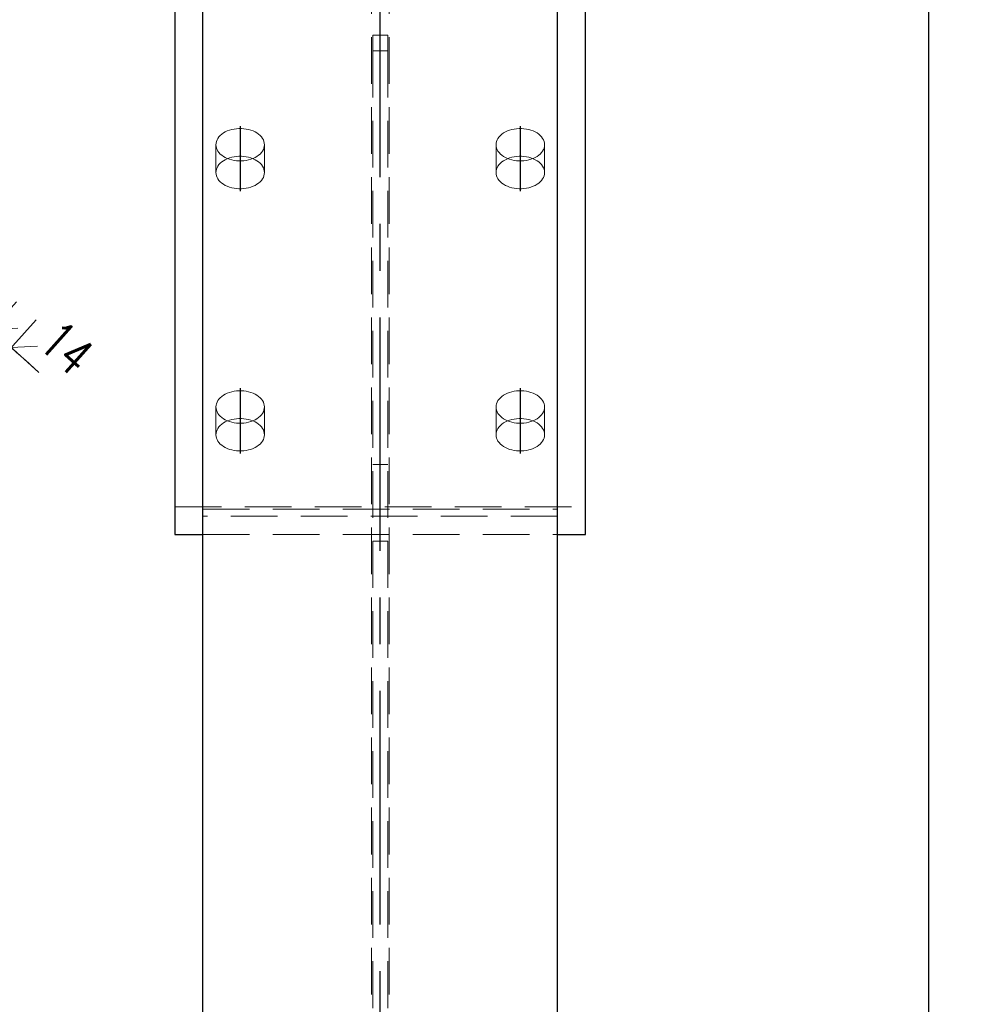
# Model space of a CAD drawing. Header units: millimetres. Extents: x 2097 to 3301, y 14853 to 15503.
# Tile 18 of 97: x 2605 to 2656, y 15084 to 15137. Entities that reach past the tile are written whole.
import ezdxf

# ---------------------------------------------------------------- set-up
doc = ezdxf.new("R2010")
doc.units = ezdxf.units.MM
doc.header["$LTSCALE"] = 10
doc.linetypes.add('HIDDEN', pattern=[0.375, 0.25, -0.125])
doc.linetypes.add('MITTE', pattern=[2, 1.25, -0.25, 0.25, -0.25])
doc.layers.get('Defpoints').update_dxf_attribs({"color": 1})
for name, color, linetype, lineweight in [('PS_DIM', 4, 'Continuous', 13), ('PS_Hidden', 2, 'HIDDEN', 9), ('PS_SOLID', 7, 'Continuous', 30)]:
    doc.layers.add(name, color=color, linetype=linetype, lineweight=lineweight)
doc.layers.add('PS_MID', color=5, linetype='MITTE')
doc.layers.add('PS_SHAPE', color=3, linetype='Continuous')
doc.styles.add('simplex', font='simplex.shx', dxfattribs={"width": 0.75})
doc.dimstyles.new('1_10_GŁ_DS1-LS10', dxfattribs={"dimtxt": 2, "dimasz": 2, "dimexe": 2, "dimexo": 5, "dimgap": 1, "dimtad": 1, "dimjust": 4, "dimdec": 0, "dimlfac": 10, "dimtxsty": 'simplex', "dimblk1": 'NONE', "dimsah": 1, "dimcen": 2, "dimclrd": 256, "dimclre": 256, "dimclrt": 3, "dimadec": 1, "dimazin": 0, "dimtfac": 1, "dimtdec": 0, "dimtmove": 2, "dimatfit": 3, "dimfxl": 1, "dimarcsym": 0})
doc.dimstyles.new('1_10_PRZ', dxfattribs={"dimtxt": 2, "dimasz": 1, "dimexe": 2, "dimexo": 5, "dimgap": 1, "dimtad": 1, "dimdec": 0, "dimlfac": 10, "dimtxsty": 'simplex', "dimblk": 'dimznak', "dimcen": 2, "dimse1": 1, "dimse2": 1, "dimclrt": 3, "dimadec": 1, "dimazin": 0, "dimtfac": 1, "dimtdec": 0, "dimtix": 1, "dimtmove": 2, "dimatfit": 3, "dimldrblk": 'dim-grot', "dimfxl": 1, "dimarcsym": 0})

# ---------------------------------------------------------------- blocks, each defined once
blk = doc.blocks.new('dimznak')
at = {"color": 0}
for points in [[(0, 2), (0, -2)], [(-2, 0), (2, 0)]]:
    blk.add_lwpolyline(points, dxfattribs=at)
at = {"color": 2}
blk.add_lwpolyline([(1, 1), (-1, -1)], dxfattribs=at)
blk = doc.blocks.new('*D243')
at = {"layer": 'Defpoints', "color": 0, "transparency": 16777216}
for p in [(2604.651, 15119.343), (2594.586, 15110.269), (2595.641, 15109.32)]:
    blk.add_point(p, dxfattribs=at)
at = {"layer": 'PS_DIM', "color": 0, "lineweight": -2, "transparency": 16777216}
for p, q in [((2602.852, 15120.96), (2602.108, 15121.629)), ((2603.596, 15120.292), (2604.651, 15119.343)), ((2605.395, 15118.674), (2606.138, 15118.006))]:
    blk.add_line(p, q, dxfattribs=at)
for p, rotation in [((2603.596, 15120.292), 318.0460013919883), ((2604.651, 15119.343), 138.0460013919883)]:
    blk.add_blockref('dimznak', p, dxfattribs=dict(at, rotation=rotation))
at = {"layer": 'PS_DIM', "color": 3, "transparency": 16777216, "insert": (2607.633, 15119.326), "char_height": 2, "attachment_point": 5, "rotation": 318.046, "style": 'simplex'}
blk.add_mtext('14', dxfattribs=at)
blk = doc.blocks.new('dim-grot')
blk.add_hatch(color=256).paths.add_polyline_path([(0, 0), (-2, 0.5), (-2, -0.5)])
blk.add_lwpolyline([(0, 0), (-2, 0.5), (-2, -0.5), (0, 0)])
blk = doc.blocks.new('*D305')
at = {"layer": 'Defpoints', "color": 0, "transparency": 16777216}
for p in [(2618.784, 15178.998), (2653.8, 15178.998), (2633.916, 14919.153)]:
    blk.add_point(p, dxfattribs=at)
at = {"layer": 'PS_DIM', "lineweight": -2, "transparency": 16777216}
for p, q in [((2623.784, 15178.998), (2655.8, 15178.998)), ((2653.8, 14919.153), (2653.8, 15176.998)), ((2638.916, 14919.153), (2655.8, 14919.153))]:
    blk.add_line(p, q, dxfattribs=at)
at = {"layer": 'PS_DIM', "transparency": 16777216}
blk.add_solid([(2653.467, 15176.998), (2654.133, 15176.998), (2653.8, 15178.998)], dxfattribs=at)
at = {"layer": 'PS_DIM', "color": 3, "transparency": 16777216, "insert": (2650.137, 15181.018), "char_height": 2, "attachment_point": 5, "rotation": 0.0573, "style": 'simplex'}
blk.add_mtext('4433', dxfattribs=at)
blk = doc.blocks.new('_None')
blk = doc.blocks.new('*X696')
at = {"layer": 'PS_Hidden', "color": 2, "linetype": 'HIDDEN'}
for p, q in [((2623.946, 14968.453), (2623.946, 15176.867)), ((2624.886, 14968.453), (2624.886, 15176.867)), ((2624.016, 15135.227), (2624.016, 15136.055)), ((2624.016, 15136.055), (2624.816, 15136.055)), ((2624.816, 15136.055), (2624.816, 15135.227)), ((2624.016, 15135.227), (2624.016, 15009.453)), ((2624.816, 15135.227), (2624.016, 15135.227)), ((2624.816, 15135.227), (2624.816, 15009.453)), ((2615.779, 15130.617), (2615.721, 15130.538)), ((2615.849, 15130.692), (2615.779, 15130.617)), ((2615.929, 15130.761), (2615.849, 15130.692)), ((2616.02, 15130.825), (2615.929, 15130.761)), ((2616.12, 15130.883), (2616.02, 15130.825)), ((2616.228, 15130.933), (2616.12, 15130.883)), ((2616.343, 15130.976), (2616.228, 15130.933)), ((2616.464, 15131.01), (2616.343, 15130.976)), ((2616.59, 15131.037), (2616.464, 15131.01)), ((2616.719, 15131.054), (2616.59, 15131.037)), ((2616.85, 15131.063), (2616.719, 15131.054)), ((2616.982, 15131.063), (2616.85, 15131.063)), ((2617.113, 15131.054), (2616.982, 15131.063)), ((2617.242, 15131.037), (2617.113, 15131.054)), ((2617.367, 15131.01), (2617.242, 15131.037)), ((2617.488, 15130.976), (2617.367, 15131.01)), ((2617.603, 15130.933), (2617.488, 15130.976)), ((2617.711, 15130.883), (2617.603, 15130.933)), ((2617.811, 15130.825), (2617.711, 15130.883)), ((2617.902, 15130.761), (2617.811, 15130.825)), ((2617.983, 15130.692), (2617.902, 15130.761)), ((2618.052, 15130.617), (2617.983, 15130.692)), ((2618.11, 15130.538), (2618.052, 15130.617)), ((2630.779, 15130.617), (2630.721, 15130.538)), ((2630.849, 15130.692), (2630.779, 15130.617)), ((2630.929, 15130.761), (2630.849, 15130.692)), ((2631.02, 15130.825), (2630.929, 15130.761)), ((2631.12, 15130.883), (2631.02, 15130.825)), ((2631.228, 15130.933), (2631.12, 15130.883)), ((2631.343, 15130.976), (2631.228, 15130.933)), ((2631.464, 15131.01), (2631.343, 15130.976)), ((2631.59, 15131.037), (2631.464, 15131.01)), ((2631.719, 15131.054), (2631.59, 15131.037)), ((2631.85, 15131.063), (2631.719, 15131.054)), ((2631.982, 15131.063), (2631.85, 15131.063)), ((2632.113, 15131.054), (2631.982, 15131.063)), ((2632.242, 15131.037), (2632.113, 15131.054)), ((2632.367, 15131.01), (2632.242, 15131.037)), ((2632.488, 15130.976), (2632.367, 15131.01)), ((2632.603, 15130.933), (2632.488, 15130.976)), ((2632.711, 15130.883), (2632.603, 15130.933)), ((2632.811, 15130.825), (2632.711, 15130.883)), ((2632.902, 15130.761), (2632.811, 15130.825)), ((2632.983, 15130.692), (2632.902, 15130.761)), ((2633.052, 15130.617), (2632.983, 15130.692)), ((2633.11, 15130.538), (2633.052, 15130.617)), ((2615.622, 15130.283), (2615.616, 15130.195)), ((2615.616, 15130.195), (2615.622, 15130.107)), ((2615.616, 15128.708), (2615.616, 15130.195)), ((2615.642, 15130.37), (2615.622, 15130.283)), ((2615.622, 15130.107), (2615.642, 15130.02)), ((2615.675, 15130.455), (2615.642, 15130.37)), ((2615.721, 15130.538), (2615.675, 15130.455)), ((2618.156, 15130.455), (2618.11, 15130.538)), ((2618.189, 15130.37), (2618.156, 15130.455)), ((2618.209, 15130.283), (2618.189, 15130.37)), ((2618.189, 15130.02), (2618.209, 15130.107)), ((2618.216, 15130.195), (2618.209, 15130.283)), ((2618.209, 15130.107), (2618.216, 15130.195)), ((2618.216, 15128.708), (2618.216, 15130.195)), ((2630.622, 15130.283), (2630.616, 15130.195)), ((2630.616, 15130.195), (2630.622, 15130.107)), ((2630.616, 15128.708), (2630.616, 15130.195)), ((2630.642, 15130.37), (2630.622, 15130.283)), ((2630.622, 15130.107), (2630.642, 15130.02)), ((2630.675, 15130.455), (2630.642, 15130.37)), ((2630.721, 15130.538), (2630.675, 15130.455)), ((2633.156, 15130.455), (2633.11, 15130.538)), ((2633.189, 15130.37), (2633.156, 15130.455)), ((2633.209, 15130.283), (2633.189, 15130.37)), ((2633.189, 15130.02), (2633.209, 15130.107)), ((2633.216, 15130.195), (2633.209, 15130.283)), ((2633.209, 15130.107), (2633.216, 15130.195)), ((2633.216, 15128.708), (2633.216, 15130.195)), ((2615.642, 15130.02), (2615.675, 15129.935)), ((2615.675, 15129.935), (2615.721, 15129.853)), ((2615.721, 15129.853), (2615.779, 15129.773)), ((2615.779, 15129.773), (2615.849, 15129.699)), ((2615.849, 15129.699), (2615.929, 15129.629)), ((2615.929, 15129.629), (2616.02, 15129.565)), ((2616.02, 15129.565), (2616.12, 15129.508)), ((2616.343, 15129.488), (2616.464, 15129.523)), ((2616.464, 15129.523), (2616.59, 15129.549)), ((2616.59, 15129.549), (2616.719, 15129.567)), ((2616.719, 15129.567), (2616.85, 15129.576)), ((2616.85, 15129.576), (2616.982, 15129.576)), ((2616.982, 15129.576), (2617.113, 15129.567)), ((2617.113, 15129.567), (2617.242, 15129.549)), ((2617.242, 15129.549), (2617.367, 15129.523)), ((2617.367, 15129.523), (2617.488, 15129.488)), ((2617.711, 15129.508), (2617.811, 15129.565)), ((2617.811, 15129.565), (2617.902, 15129.629)), ((2617.902, 15129.629), (2617.983, 15129.699)), ((2617.983, 15129.699), (2618.052, 15129.773)), ((2618.052, 15129.773), (2618.11, 15129.853)), ((2618.11, 15129.853), (2618.156, 15129.935)), ((2618.156, 15129.935), (2618.189, 15130.02)), ((2630.642, 15130.02), (2630.675, 15129.935)), ((2630.675, 15129.935), (2630.721, 15129.853)), ((2630.721, 15129.853), (2630.779, 15129.773)), ((2630.779, 15129.773), (2630.849, 15129.699)), ((2630.849, 15129.699), (2630.929, 15129.629)), ((2630.929, 15129.629), (2631.02, 15129.565)), ((2631.02, 15129.565), (2631.12, 15129.508)), ((2631.343, 15129.488), (2631.464, 15129.523)), ((2631.464, 15129.523), (2631.59, 15129.549)), ((2631.59, 15129.549), (2631.719, 15129.567)), ((2631.719, 15129.567), (2631.85, 15129.576)), ((2631.85, 15129.576), (2631.982, 15129.576)), ((2631.982, 15129.576), (2632.113, 15129.567)), ((2632.113, 15129.567), (2632.242, 15129.549)), ((2632.242, 15129.549), (2632.367, 15129.523)), ((2632.367, 15129.523), (2632.488, 15129.488)), ((2632.711, 15129.508), (2632.811, 15129.565)), ((2632.811, 15129.565), (2632.902, 15129.629)), ((2632.902, 15129.629), (2632.983, 15129.699)), ((2632.983, 15129.699), (2633.052, 15129.773)), ((2633.052, 15129.773), (2633.11, 15129.853)), ((2633.11, 15129.853), (2633.156, 15129.935)), ((2633.156, 15129.935), (2633.189, 15130.02)), ((2615.675, 15128.968), (2615.721, 15129.051)), ((2615.721, 15129.051), (2615.779, 15129.13)), ((2615.779, 15129.13), (2615.849, 15129.204)), ((2615.849, 15129.204), (2615.929, 15129.274)), ((2615.929, 15129.274), (2616.02, 15129.338)), ((2616.02, 15129.338), (2616.12, 15129.395)), ((2616.12, 15129.508), (2616.228, 15129.458)), ((2616.12, 15129.395), (2616.228, 15129.445)), ((2616.228, 15129.445), (2616.343, 15129.488)), ((2616.228, 15129.458), (2616.343, 15129.415)), ((2616.343, 15129.415), (2616.464, 15129.38)), ((2616.464, 15129.38), (2616.59, 15129.354)), ((2616.59, 15129.354), (2616.719, 15129.336)), ((2616.719, 15129.336), (2616.85, 15129.327)), ((2616.85, 15129.327), (2616.982, 15129.327)), ((2616.982, 15129.327), (2617.113, 15129.336)), ((2617.113, 15129.336), (2617.242, 15129.354)), ((2617.242, 15129.354), (2617.367, 15129.38)), ((2617.367, 15129.38), (2617.488, 15129.415)), ((2617.488, 15129.488), (2617.603, 15129.445)), ((2617.488, 15129.415), (2617.603, 15129.458)), ((2617.603, 15129.458), (2617.711, 15129.508)), ((2617.603, 15129.445), (2617.711, 15129.395)), ((2617.711, 15129.395), (2617.811, 15129.338)), ((2617.811, 15129.338), (2617.902, 15129.274)), ((2617.902, 15129.274), (2617.983, 15129.204)), ((2617.983, 15129.204), (2618.052, 15129.13)), ((2618.052, 15129.13), (2618.11, 15129.051)), ((2618.11, 15129.051), (2618.156, 15128.968)), ((2630.675, 15128.968), (2630.721, 15129.051)), ((2630.721, 15129.051), (2630.779, 15129.13)), ((2630.779, 15129.13), (2630.849, 15129.204)), ((2630.849, 15129.204), (2630.929, 15129.274)), ((2630.929, 15129.274), (2631.02, 15129.338)), ((2631.02, 15129.338), (2631.12, 15129.395)), ((2631.12, 15129.508), (2631.228, 15129.458)), ((2631.12, 15129.395), (2631.228, 15129.445)), ((2631.228, 15129.445), (2631.343, 15129.488)), ((2631.228, 15129.458), (2631.343, 15129.415)), ((2631.343, 15129.415), (2631.464, 15129.38)), ((2631.464, 15129.38), (2631.59, 15129.354)), ((2631.59, 15129.354), (2631.719, 15129.336)), ((2631.719, 15129.336), (2631.85, 15129.327)), ((2631.85, 15129.327), (2631.982, 15129.327)), ((2631.982, 15129.327), (2632.113, 15129.336)), ((2632.113, 15129.336), (2632.242, 15129.354)), ((2632.242, 15129.354), (2632.367, 15129.38)), ((2632.367, 15129.38), (2632.488, 15129.415)), ((2632.488, 15129.488), (2632.603, 15129.445)), ((2632.488, 15129.415), (2632.603, 15129.458)), ((2632.603, 15129.458), (2632.711, 15129.508)), ((2632.603, 15129.445), (2632.711, 15129.395)), ((2632.711, 15129.395), (2632.811, 15129.338)), ((2632.811, 15129.338), (2632.902, 15129.274)), ((2632.902, 15129.274), (2632.983, 15129.204)), ((2632.983, 15129.204), (2633.052, 15129.13)), ((2633.052, 15129.13), (2633.11, 15129.051)), ((2633.11, 15129.051), (2633.156, 15128.968)), ((2615.616, 15128.708), (2615.622, 15128.796)), ((2615.622, 15128.62), (2615.616, 15128.708)), ((2615.622, 15128.796), (2615.642, 15128.883)), ((2615.642, 15128.533), (2615.622, 15128.62)), ((2615.642, 15128.883), (2615.675, 15128.968)), ((2615.675, 15128.448), (2615.642, 15128.533)), ((2618.156, 15128.968), (2618.189, 15128.883)), ((2618.189, 15128.533), (2618.156, 15128.448)), ((2618.189, 15128.883), (2618.209, 15128.796)), ((2618.209, 15128.62), (2618.189, 15128.533)), ((2618.209, 15128.796), (2618.216, 15128.708)), ((2618.216, 15128.708), (2618.209, 15128.62)), ((2630.616, 15128.708), (2630.622, 15128.796)), ((2630.622, 15128.62), (2630.616, 15128.708)), ((2630.622, 15128.796), (2630.642, 15128.883)), ((2630.642, 15128.533), (2630.622, 15128.62)), ((2630.642, 15128.883), (2630.675, 15128.968)), ((2630.675, 15128.448), (2630.642, 15128.533)), ((2633.156, 15128.968), (2633.189, 15128.883)), ((2633.189, 15128.533), (2633.156, 15128.448)), ((2633.189, 15128.883), (2633.209, 15128.796)), ((2633.209, 15128.62), (2633.189, 15128.533)), ((2633.209, 15128.796), (2633.216, 15128.708)), ((2633.216, 15128.708), (2633.209, 15128.62)), ((2615.721, 15128.365), (2615.675, 15128.448)), ((2615.779, 15128.286), (2615.721, 15128.365)), ((2615.849, 15128.211), (2615.779, 15128.286)), ((2615.929, 15128.142), (2615.849, 15128.211)), ((2616.02, 15128.078), (2615.929, 15128.142)), ((2616.12, 15128.021), (2616.02, 15128.078)), ((2616.228, 15127.97), (2616.12, 15128.021)), ((2616.343, 15127.928), (2616.228, 15127.97)), ((2617.603, 15127.97), (2617.488, 15127.928)), ((2617.711, 15128.021), (2617.603, 15127.97)), ((2617.811, 15128.078), (2617.711, 15128.021)), ((2617.902, 15128.142), (2617.811, 15128.078)), ((2617.983, 15128.211), (2617.902, 15128.142)), ((2618.052, 15128.286), (2617.983, 15128.211)), ((2618.11, 15128.365), (2618.052, 15128.286)), ((2618.156, 15128.448), (2618.11, 15128.365)), ((2630.721, 15128.365), (2630.675, 15128.448)), ((2630.779, 15128.286), (2630.721, 15128.365)), ((2630.849, 15128.211), (2630.779, 15128.286)), ((2630.929, 15128.142), (2630.849, 15128.211)), ((2631.02, 15128.078), (2630.929, 15128.142)), ((2631.12, 15128.021), (2631.02, 15128.078)), ((2631.228, 15127.97), (2631.12, 15128.021)), ((2631.343, 15127.928), (2631.228, 15127.97)), ((2632.603, 15127.97), (2632.488, 15127.928)), ((2632.711, 15128.021), (2632.603, 15127.97)), ((2632.811, 15128.078), (2632.711, 15128.021)), ((2632.902, 15128.142), (2632.811, 15128.078)), ((2632.983, 15128.211), (2632.902, 15128.142)), ((2633.052, 15128.286), (2632.983, 15128.211)), ((2633.11, 15128.365), (2633.052, 15128.286)), ((2633.156, 15128.448), (2633.11, 15128.365)), ((2616.464, 15127.893), (2616.343, 15127.928)), ((2616.59, 15127.867), (2616.464, 15127.893)), ((2616.719, 15127.849), (2616.59, 15127.867)), ((2616.85, 15127.84), (2616.719, 15127.849)), ((2616.982, 15127.84), (2616.85, 15127.84)), ((2617.113, 15127.849), (2616.982, 15127.84)), ((2617.242, 15127.867), (2617.113, 15127.849)), ((2617.367, 15127.893), (2617.242, 15127.867)), ((2617.488, 15127.928), (2617.367, 15127.893)), ((2631.464, 15127.893), (2631.343, 15127.928)), ((2631.59, 15127.867), (2631.464, 15127.893)), ((2631.719, 15127.849), (2631.59, 15127.867)), ((2631.85, 15127.84), (2631.719, 15127.849)), ((2631.982, 15127.84), (2631.85, 15127.84)), ((2632.113, 15127.849), (2631.982, 15127.84)), ((2632.242, 15127.867), (2632.113, 15127.849)), ((2632.367, 15127.893), (2632.242, 15127.867)), ((2632.488, 15127.928), (2632.367, 15127.893)), ((2616.228, 15116.894), (2616.12, 15116.843)), ((2616.343, 15116.936), (2616.228, 15116.894)), ((2616.464, 15116.971), (2616.343, 15116.936)), ((2616.59, 15116.997), (2616.464, 15116.971)), ((2616.719, 15117.015), (2616.59, 15116.997)), ((2616.85, 15117.024), (2616.719, 15117.015)), ((2616.982, 15117.024), (2616.85, 15117.024)), ((2617.113, 15117.015), (2616.982, 15117.024)), ((2617.242, 15116.997), (2617.113, 15117.015)), ((2617.367, 15116.971), (2617.242, 15116.997)), ((2617.488, 15116.936), (2617.367, 15116.971)), ((2617.603, 15116.894), (2617.488, 15116.936)), ((2617.711, 15116.843), (2617.603, 15116.894)), ((2631.228, 15116.894), (2631.12, 15116.843)), ((2631.343, 15116.936), (2631.228, 15116.894)), ((2631.464, 15116.971), (2631.343, 15116.936)), ((2631.59, 15116.997), (2631.464, 15116.971)), ((2631.719, 15117.015), (2631.59, 15116.997)), ((2631.85, 15117.024), (2631.719, 15117.015)), ((2631.982, 15117.024), (2631.85, 15117.024)), ((2632.113, 15117.015), (2631.982, 15117.024)), ((2632.242, 15116.997), (2632.113, 15117.015)), ((2632.367, 15116.971), (2632.242, 15116.997)), ((2632.488, 15116.936), (2632.367, 15116.971)), ((2632.603, 15116.894), (2632.488, 15116.936)), ((2632.711, 15116.843), (2632.603, 15116.894)), ((2615.675, 15116.416), (2615.642, 15116.331)), ((2615.721, 15116.499), (2615.675, 15116.416)), ((2615.779, 15116.578), (2615.721, 15116.499)), ((2615.849, 15116.653), (2615.779, 15116.578)), ((2615.929, 15116.722), (2615.849, 15116.653)), ((2616.02, 15116.786), (2615.929, 15116.722)), ((2616.12, 15116.843), (2616.02, 15116.786)), ((2617.811, 15116.786), (2617.711, 15116.843)), ((2617.902, 15116.722), (2617.811, 15116.786)), ((2617.983, 15116.653), (2617.902, 15116.722)), ((2618.052, 15116.578), (2617.983, 15116.653)), ((2618.11, 15116.499), (2618.052, 15116.578)), ((2618.156, 15116.416), (2618.11, 15116.499)), ((2618.189, 15116.331), (2618.156, 15116.416)), ((2630.675, 15116.416), (2630.642, 15116.331)), ((2630.721, 15116.499), (2630.675, 15116.416)), ((2630.779, 15116.578), (2630.721, 15116.499)), ((2630.849, 15116.653), (2630.779, 15116.578)), ((2630.929, 15116.722), (2630.849, 15116.653)), ((2631.02, 15116.786), (2630.929, 15116.722)), ((2631.12, 15116.843), (2631.02, 15116.786)), ((2632.811, 15116.786), (2632.711, 15116.843)), ((2632.902, 15116.722), (2632.811, 15116.786)), ((2632.983, 15116.653), (2632.902, 15116.722)), ((2633.052, 15116.578), (2632.983, 15116.653)), ((2633.11, 15116.499), (2633.052, 15116.578)), ((2633.156, 15116.416), (2633.11, 15116.499)), ((2633.189, 15116.331), (2633.156, 15116.416)), ((2615.622, 15116.244), (2615.616, 15116.156)), ((2615.616, 15116.156), (2615.622, 15116.068)), ((2615.616, 15114.669), (2615.616, 15116.156)), ((2615.642, 15116.331), (2615.622, 15116.244)), ((2615.622, 15116.068), (2615.642, 15115.981)), ((2615.642, 15115.981), (2615.675, 15115.896)), ((2615.675, 15115.896), (2615.721, 15115.813)), ((2615.721, 15115.813), (2615.779, 15115.734)), ((2618.052, 15115.734), (2618.11, 15115.813)), ((2618.11, 15115.813), (2618.156, 15115.896)), ((2618.156, 15115.896), (2618.189, 15115.981)), ((2618.209, 15116.244), (2618.189, 15116.331)), ((2618.189, 15115.981), (2618.209, 15116.068)), ((2618.216, 15116.156), (2618.209, 15116.244)), ((2618.209, 15116.068), (2618.216, 15116.156)), ((2618.216, 15114.669), (2618.216, 15116.156)), ((2630.622, 15116.244), (2630.616, 15116.156)), ((2630.616, 15116.156), (2630.622, 15116.068)), ((2630.616, 15114.669), (2630.616, 15116.156)), ((2630.642, 15116.331), (2630.622, 15116.244)), ((2630.622, 15116.068), (2630.642, 15115.981)), ((2630.642, 15115.981), (2630.675, 15115.896)), ((2630.675, 15115.896), (2630.721, 15115.813)), ((2630.721, 15115.813), (2630.779, 15115.734)), ((2633.052, 15115.734), (2633.11, 15115.813)), ((2633.11, 15115.813), (2633.156, 15115.896)), ((2633.156, 15115.896), (2633.189, 15115.981)), ((2633.209, 15116.244), (2633.189, 15116.331)), ((2633.189, 15115.981), (2633.209, 15116.068)), ((2633.216, 15116.156), (2633.209, 15116.244)), ((2633.209, 15116.068), (2633.216, 15116.156)), ((2633.216, 15114.669), (2633.216, 15116.156)), ((2615.779, 15115.734), (2615.849, 15115.66)), ((2615.849, 15115.66), (2615.929, 15115.59)), ((2615.929, 15115.59), (2616.02, 15115.526)), ((2615.929, 15115.235), (2616.02, 15115.299)), ((2616.02, 15115.526), (2616.12, 15115.469)), ((2616.02, 15115.299), (2616.12, 15115.356)), ((2616.12, 15115.469), (2616.228, 15115.419)), ((2616.12, 15115.356), (2616.228, 15115.406)), ((2616.228, 15115.406), (2616.343, 15115.449)), ((2616.228, 15115.419), (2616.343, 15115.376)), ((2616.343, 15115.449), (2616.464, 15115.484)), ((2616.343, 15115.376), (2616.464, 15115.341)), ((2616.464, 15115.484), (2616.59, 15115.51)), ((2616.464, 15115.341), (2616.59, 15115.315)), ((2616.59, 15115.51), (2616.719, 15115.528)), ((2616.59, 15115.315), (2616.719, 15115.297)), ((2616.719, 15115.528), (2616.85, 15115.537)), ((2616.719, 15115.297), (2616.85, 15115.288)), ((2616.85, 15115.537), (2616.982, 15115.537)), ((2616.85, 15115.288), (2616.982, 15115.288)), ((2616.982, 15115.537), (2617.113, 15115.528)), ((2616.982, 15115.288), (2617.113, 15115.297)), ((2617.113, 15115.528), (2617.242, 15115.51)), ((2617.113, 15115.297), (2617.242, 15115.315)), ((2617.242, 15115.51), (2617.367, 15115.484)), ((2617.242, 15115.315), (2617.367, 15115.341)), ((2617.367, 15115.484), (2617.488, 15115.449)), ((2617.367, 15115.341), (2617.488, 15115.376)), ((2617.488, 15115.449), (2617.603, 15115.406)), ((2617.488, 15115.376), (2617.603, 15115.419)), ((2617.603, 15115.419), (2617.711, 15115.469)), ((2617.603, 15115.406), (2617.711, 15115.356)), ((2617.711, 15115.469), (2617.811, 15115.526)), ((2617.711, 15115.356), (2617.811, 15115.299)), ((2617.811, 15115.526), (2617.902, 15115.59)), ((2617.811, 15115.299), (2617.902, 15115.235)), ((2617.902, 15115.59), (2617.983, 15115.66)), ((2617.983, 15115.66), (2618.052, 15115.734)), ((2630.779, 15115.734), (2630.849, 15115.66)), ((2630.849, 15115.66), (2630.929, 15115.59)), ((2630.929, 15115.59), (2631.02, 15115.526)), ((2630.929, 15115.235), (2631.02, 15115.299)), ((2631.02, 15115.526), (2631.12, 15115.469)), ((2631.02, 15115.299), (2631.12, 15115.356)), ((2631.12, 15115.469), (2631.228, 15115.419)), ((2631.12, 15115.356), (2631.228, 15115.406)), ((2631.228, 15115.406), (2631.343, 15115.449)), ((2631.228, 15115.419), (2631.343, 15115.376)), ((2631.343, 15115.449), (2631.464, 15115.484)), ((2631.343, 15115.376), (2631.464, 15115.341)), ((2631.464, 15115.484), (2631.59, 15115.51)), ((2631.464, 15115.341), (2631.59, 15115.315)), ((2631.59, 15115.51), (2631.719, 15115.528)), ((2631.59, 15115.315), (2631.719, 15115.297)), ((2631.719, 15115.528), (2631.85, 15115.537)), ((2631.719, 15115.297), (2631.85, 15115.288)), ((2631.85, 15115.537), (2631.982, 15115.537)), ((2631.85, 15115.288), (2631.982, 15115.288)), ((2631.982, 15115.537), (2632.113, 15115.528)), ((2631.982, 15115.288), (2632.113, 15115.297)), ((2632.113, 15115.528), (2632.242, 15115.51)), ((2632.113, 15115.297), (2632.242, 15115.315)), ((2632.242, 15115.51), (2632.367, 15115.484)), ((2632.242, 15115.315), (2632.367, 15115.341)), ((2632.367, 15115.484), (2632.488, 15115.449)), ((2632.367, 15115.341), (2632.488, 15115.376)), ((2632.488, 15115.449), (2632.603, 15115.406)), ((2632.488, 15115.376), (2632.603, 15115.419)), ((2632.603, 15115.419), (2632.711, 15115.469)), ((2632.603, 15115.406), (2632.711, 15115.356)), ((2632.711, 15115.469), (2632.811, 15115.526)), ((2632.711, 15115.356), (2632.811, 15115.299)), ((2632.811, 15115.526), (2632.902, 15115.59)), ((2632.811, 15115.299), (2632.902, 15115.235)), ((2632.902, 15115.59), (2632.983, 15115.66)), ((2632.983, 15115.66), (2633.052, 15115.734)), ((2615.616, 15114.669), (2615.622, 15114.757)), ((2615.622, 15114.757), (2615.642, 15114.844)), ((2615.642, 15114.844), (2615.675, 15114.929)), ((2615.675, 15114.929), (2615.721, 15115.011)), ((2615.721, 15115.011), (2615.779, 15115.09)), ((2615.779, 15115.09), (2615.849, 15115.165)), ((2615.849, 15115.165), (2615.929, 15115.235)), ((2617.902, 15115.235), (2617.983, 15115.165)), ((2617.983, 15115.165), (2618.052, 15115.09)), ((2618.052, 15115.09), (2618.11, 15115.011)), ((2618.11, 15115.011), (2618.156, 15114.929)), ((2618.156, 15114.929), (2618.189, 15114.844)), ((2618.189, 15114.844), (2618.209, 15114.757)), ((2618.209, 15114.757), (2618.216, 15114.669)), ((2630.616, 15114.669), (2630.622, 15114.757)), ((2630.622, 15114.757), (2630.642, 15114.844)), ((2630.642, 15114.844), (2630.675, 15114.929)), ((2630.675, 15114.929), (2630.721, 15115.011)), ((2630.721, 15115.011), (2630.779, 15115.09)), ((2630.779, 15115.09), (2630.849, 15115.165)), ((2630.849, 15115.165), (2630.929, 15115.235)), ((2632.902, 15115.235), (2632.983, 15115.165)), ((2632.983, 15115.165), (2633.052, 15115.09)), ((2633.052, 15115.09), (2633.11, 15115.011)), ((2633.11, 15115.011), (2633.156, 15114.929)), ((2633.156, 15114.929), (2633.189, 15114.844)), ((2633.189, 15114.844), (2633.209, 15114.757)), ((2633.209, 15114.757), (2633.216, 15114.669)), ((2615.622, 15114.581), (2615.616, 15114.669)), ((2615.642, 15114.494), (2615.622, 15114.581)), ((2615.675, 15114.409), (2615.642, 15114.494)), ((2615.721, 15114.326), (2615.675, 15114.409)), ((2615.779, 15114.247), (2615.721, 15114.326)), ((2615.849, 15114.172), (2615.779, 15114.247)), ((2618.052, 15114.247), (2617.983, 15114.172)), ((2618.11, 15114.326), (2618.052, 15114.247)), ((2618.156, 15114.409), (2618.11, 15114.326)), ((2618.189, 15114.494), (2618.156, 15114.409)), ((2618.209, 15114.581), (2618.189, 15114.494)), ((2618.216, 15114.669), (2618.209, 15114.581)), ((2630.622, 15114.581), (2630.616, 15114.669)), ((2630.642, 15114.494), (2630.622, 15114.581)), ((2630.675, 15114.409), (2630.642, 15114.494)), ((2630.721, 15114.326), (2630.675, 15114.409)), ((2630.779, 15114.247), (2630.721, 15114.326)), ((2630.849, 15114.172), (2630.779, 15114.247)), ((2633.052, 15114.247), (2632.983, 15114.172)), ((2633.11, 15114.326), (2633.052, 15114.247)), ((2633.156, 15114.409), (2633.11, 15114.326)), ((2633.189, 15114.494), (2633.156, 15114.409)), ((2633.209, 15114.581), (2633.189, 15114.494)), ((2633.216, 15114.669), (2633.209, 15114.581)), ((2615.929, 15114.103), (2615.849, 15114.172)), ((2616.02, 15114.039), (2615.929, 15114.103)), ((2616.12, 15113.981), (2616.02, 15114.039)), ((2616.228, 15113.931), (2616.12, 15113.981)), ((2616.343, 15113.888), (2616.228, 15113.931)), ((2616.464, 15113.854), (2616.343, 15113.888)), ((2616.59, 15113.827), (2616.464, 15113.854)), ((2616.719, 15113.81), (2616.59, 15113.827)), ((2616.85, 15113.801), (2616.719, 15113.81)), ((2616.982, 15113.801), (2616.85, 15113.801)), ((2617.113, 15113.81), (2616.982, 15113.801)), ((2617.242, 15113.827), (2617.113, 15113.81)), ((2617.367, 15113.854), (2617.242, 15113.827)), ((2617.488, 15113.888), (2617.367, 15113.854)), ((2617.603, 15113.931), (2617.488, 15113.888)), ((2617.711, 15113.981), (2617.603, 15113.931)), ((2617.811, 15114.039), (2617.711, 15113.981)), ((2617.902, 15114.103), (2617.811, 15114.039)), ((2617.983, 15114.172), (2617.902, 15114.103)), ((2630.929, 15114.103), (2630.849, 15114.172)), ((2631.02, 15114.039), (2630.929, 15114.103)), ((2631.12, 15113.981), (2631.02, 15114.039)), ((2631.228, 15113.931), (2631.12, 15113.981)), ((2631.343, 15113.888), (2631.228, 15113.931)), ((2631.464, 15113.854), (2631.343, 15113.888)), ((2631.59, 15113.827), (2631.464, 15113.854)), ((2631.719, 15113.81), (2631.59, 15113.827)), ((2631.85, 15113.801), (2631.719, 15113.81)), ((2631.982, 15113.801), (2631.85, 15113.801)), ((2632.113, 15113.81), (2631.982, 15113.801)), ((2632.242, 15113.827), (2632.113, 15113.81)), ((2632.367, 15113.854), (2632.242, 15113.827)), ((2632.488, 15113.888), (2632.367, 15113.854)), ((2632.603, 15113.931), (2632.488, 15113.888)), ((2632.711, 15113.981), (2632.603, 15113.931)), ((2632.811, 15114.039), (2632.711, 15113.981)), ((2632.902, 15114.103), (2632.811, 15114.039)), ((2632.983, 15114.172), (2632.902, 15114.103)), ((2624.816, 15113.069), (2624.016, 15113.069)), ((2613.416, 15110.808), (2635.416, 15110.808)), ((2614.916, 15110.683), (2633.916, 15110.683)), ((2633.916, 15110.305), (2614.916, 15110.305)), ((2614.916, 15109.32), (2633.916, 15109.32)), ((2624.016, 15108.979), (2624.816, 15108.979))]:
    blk.add_line(p, q, dxfattribs=at)
at = {"layer": 'PS_MID', "color": 5, "linetype": 'MITTE'}
for p, q in [((2624.416, 14968.453), (2624.416, 15183.179)), ((2616.916, 15131.195), (2616.916, 15127.708)), ((2631.916, 15131.195), (2631.916, 15127.708)), ((2616.916, 15117.156), (2616.916, 15113.669)), ((2631.916, 15117.156), (2631.916, 15113.669))]:
    blk.add_line(p, q, dxfattribs=at)
at = {"layer": 'PS_SOLID', "color": 7, "linetype": 'Continuous'}
for p, q in [((2614.916, 14968.453), (2614.916, 15178.179)), ((2633.916, 14968.453), (2633.916, 15178.179)), ((2613.416, 15177.511), (2613.416, 15109.32)), ((2635.416, 15109.32), (2635.416, 15177.511)), ((2613.416, 15109.32), (2614.916, 15109.32)), ((2633.916, 15109.32), (2635.416, 15109.32))]:
    blk.add_line(p, q, dxfattribs=at)

msp = doc.modelspace()

# ---------------------------------------------------------------- block references
at = {"layer": 'PS_SHAPE', "color": 3}
msp.add_blockref('*X696', (0, 0), dxfattribs=at)

# ---------------------------------------------------------------- dimensions: what is measured, and where the dimension line sits
at = {"layer": 'PS_DIM'}
dim = msp.add_linear_dim(base=(2653.8, 15178.998), p1=(2633.916, 14919.153), p2=(2618.784, 15178.998), angle=90, text='4433', dimstyle='1_10_GŁ_DS1-LS10', dxfattribs=at)
dim.commit()
dim.dimension.update_dxf_attribs({"geometry": '*D305', "text_midpoint": (2650.137, 15181.018), "dimtype": 128, "text_rotation": 0.0573})
dim = msp.add_linear_dim(base=(2604.651, 15119.343), p1=(2594.586, 15110.269), p2=(2595.641, 15109.32), angle=138.046, dimstyle='1_10_PRZ', dxfattribs=at)
dim.commit()
dim.dimension.update_dxf_attribs({"geometry": '*D243', "text_midpoint": (2607.633, 15119.326), "dimtype": 128})

doc.saveas('drawing.dxf')
